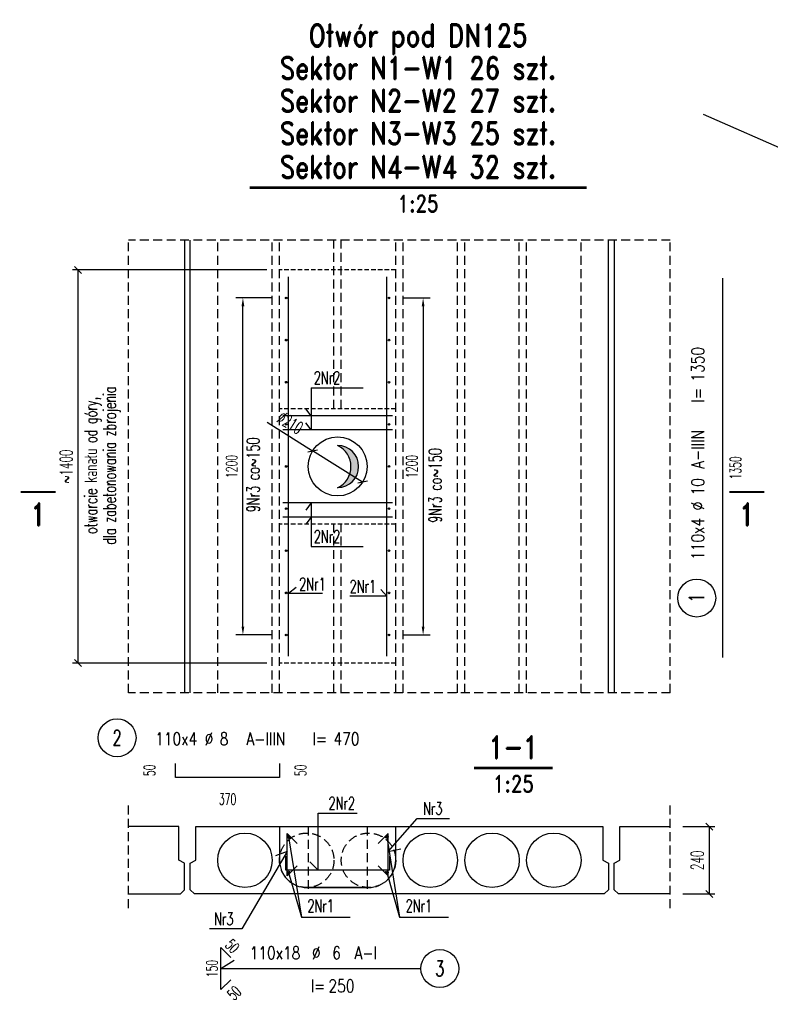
# Model space of a CAD drawing. Header units: millimetres. Extents: x 42034 to 81515, y -12159 to 10238.
# Tile 2 of 14: x 42034 to 44707, y -8112 to -4606. Entities that reach past the tile are written whole.
import ezdxf
from ezdxf.enums import TextEntityAlignment as Align

# ---------------------------------------------------------------- set-up
doc = ezdxf.new("R2010")
doc.units = ezdxf.units.MM
doc.header["$LTSCALE"] = 2.5
doc.linetypes.add('DASHED', pattern=[19.05, 12.7, -6.35])
doc.linetypes.add('DASHED2', pattern=[9.525, 6.35, -3.175])
for name, color, linetype in [('Gruba', 6, 'Continuous'), ('Niewidoczne', 181, 'DASHED'), ('Odnosnik_zbrojenie', 25, 'Continuous'), ('Opis_zbrojenie', 7, 'Continuous'), ('Otwory_projektowane', 3, 'Continuous'), ('Przekroj', 2, 'Continuous'), ('Przerywana', 5, 'DASHED'), ('Stal_przekroj', 1, 'Continuous'), ('Strzemiona', 4, 'Continuous'), ('Tekst', 31, 'Continuous'), ('Widok', 8, 'Continuous'), ('Wyburzenia', 115, 'DASHED2'), ('Wymiary', 86, 'Continuous'), ('wymiary_zbrojenie', 111, 'Continuous'), ('Zbrojenie', 1, 'Continuous')]:
    doc.layers.add(name, color=color, linetype=linetype)
doc.styles.add('Romans', font='romans.shx', dxfattribs={"width": 0.6})
doc.styles.get("Standard").update_dxf_attribs({"font": 'romans.shx', "width": 0.65})
doc.styles.add('style1', font='romand.shx', dxfattribs={"width": 0.8})
doc.dimstyles.new('OP_preta_25', dxfattribs={"dimscale": 10, "dimtxt": 4, "dimasz": 4, "dimexe": 2.5, "dimexo": 5, "dimgap": 1.2, "dimtad": 1, "dimdec": 0, "dimrnd": 5, "dimzin": 9, "dimdsep": 46, "dimtxsty": 'Romans', "dimblk": 'OBLIQUE', "dimcen": 20, "dimdle": 2.5, "dimse1": 1, "dimse2": 1, "dimsd1": 1, "dimsd2": 1, "dimclrt": 31, "dimadec": 0, "dimazin": 0, "dimtfac": 1, "dimtdec": 0, "dimtix": 1, "dimtmove": 1, "dimatfit": 2, "dimldrblk": 'DOT', "dimfxl": 0, "dimtolj": 1, "dimtzin": 0, "dimarcsym": 0})
doc.dimstyles.new('Skala_25', dxfattribs={"dimscale": 10, "dimtxt": 4.5, "dimasz": 2.5, "dimexe": 2, "dimexo": 4.5, "dimgap": 2, "dimtad": 1, "dimdec": 0, "dimdsep": 46, "dimtxsty": 'Romans', "dimblk": 'OBLIQUE', "dimcen": 0.09, "dimclrt": 31, "dimadec": 0, "dimazin": 0, "dimtfac": 1, "dimtdec": 0, "dimtix": 1, "dimtmove": 2, "dimatfit": 3, "dimldrblk": 'DOT', "dimfxl": 1, "dimtolj": 1, "dimtzin": 0, "dimarcsym": 0})
doc.dimstyles.new('Strzemiona_25', dxfattribs={"dimscale": 10, "dimtxt": 4, "dimasz": 3, "dimexe": 2.5, "dimexo": 5, "dimgap": 2, "dimtad": 1, "dimdec": 0, "dimrnd": 5, "dimzin": 9, "dimdsep": 46, "dimtxsty": 'Romans', "dimcen": 20, "dimclrt": 31, "dimadec": 1, "dimazin": 2, "dimtfac": 1, "dimtdec": 0, "dimtix": 1, "dimtmove": 2, "dimatfit": 2, "dimfxl": 1, "dimtolj": 1, "dimtzin": 0, "dimarcsym": 0})

# ---------------------------------------------------------------- blocks, each defined once
blk = doc.blocks.new('_Oblique')
at = {"color": 0, "linetype": 'ByBlock', "lineweight": -2}
blk.add_line((-0.5, -0.5), (0.5, 0.5), dxfattribs=at)
blk = doc.blocks.new('*D42')
at = {"layer": 'Defpoints', "color": 0, "transparency": 16777216}
for p in [(42241.3, -5496.8), (42959, -5496.8), (42959, -6896.8)]:
    blk.add_point(p, dxfattribs=at)
at = {"layer": 'Wymiary', "color": 0, "lineweight": -2, "transparency": 16777216}
for p, q in [((42914, -5496.8), (42221.3, -5496.8)), ((42241.3, -6896.8), (42241.3, -5496.8)), ((42914, -6896.8), (42221.3, -6896.8))]:
    blk.add_line(p, q, dxfattribs=at)
at = {"layer": 'Wymiary', "color": 0, "lineweight": -2, "transparency": 16777216, "xscale": 25, "yscale": 25, "zscale": 25}
for p, rotation in [((42241.3, -5496.8), 90), ((42241.3, -6896.8), 270)]:
    blk.add_blockref('_Oblique', p, dxfattribs=dict(at, rotation=rotation))
at = {"layer": 'Wymiary', "color": 31, "transparency": 16777216, "insert": (42198.8, -6196.8), "char_height": 45, "attachment_point": 5, "rotation": 90, "style": 'Romans'}
blk.add_mtext('\\A1;~1400', dxfattribs=at)
blk = doc.blocks.new('_Dot')
at = {"color": 0, "linetype": 'ByBlock', "lineweight": -2}
blk.add_line((-0.5, 0), (-1, 0), dxfattribs=at)
at = {"color": 0, "linetype": 'ByBlock', "const_width": 0.5}
blk.add_lwpolyline([(-0.25, 0, 1), (0.25, 0, 1)], format="xyb", close=True, dxfattribs=at)
blk = doc.blocks.new('*D43')
at = {"layer": 'Defpoints', "color": 0, "ltscale": 0.2, "transparency": 16777216}
for p in [(43352, -5596.8), (43352, -6796.8), (43470.5, -6796.8)]:
    blk.add_point(p, dxfattribs=at)
at = {"layer": 'Odnosnik_zbrojenie', "color": 0, "lineweight": -2, "ltscale": 0.2, "transparency": 16777216}
for p, q in [((43402, -5596.8), (43495.5, -5596.8)), ((43470.5, -5626.8), (43470.5, -6766.8)), ((43402, -6796.8), (43495.5, -6796.8))]:
    blk.add_line(p, q, dxfattribs=at)
at = {"layer": 'Odnosnik_zbrojenie', "color": 0, "ltscale": 0.2, "transparency": 16777216}
for points in [[(43465.5, -5626.8), (43475.5, -5626.8), (43470.5, -5596.8)], [(43465.5, -6766.8), (43475.5, -6766.8), (43470.5, -6796.8)]]:
    blk.add_solid(points, dxfattribs=at)
at = {"layer": 'Odnosnik_zbrojenie', "color": 31, "ltscale": 0.2, "transparency": 16777216, "insert": (43430.5, -6196.8), "char_height": 40, "attachment_point": 5, "rotation": 90, "style": 'Romans'}
blk.add_mtext('\\A1;1200', dxfattribs=at)
blk = doc.blocks.new('*D44')
at = {"layer": 'Defpoints', "color": 0, "ltscale": 0.2, "transparency": 16777216}
for p in [(42828.7, -5596.8), (42980, -5596.8), (42980, -6796.8)]:
    blk.add_point(p, dxfattribs=at)
at = {"layer": 'Odnosnik_zbrojenie', "color": 0, "lineweight": -2, "ltscale": 0.2, "transparency": 16777216}
for p, q in [((42930, -5596.8), (42803.7, -5596.8)), ((42828.7, -6766.8), (42828.7, -5626.8)), ((42930, -6796.8), (42803.7, -6796.8))]:
    blk.add_line(p, q, dxfattribs=at)
at = {"layer": 'Odnosnik_zbrojenie', "color": 0, "ltscale": 0.2, "transparency": 16777216}
for points in [[(42823.7, -5626.8), (42833.7, -5626.8), (42828.7, -5596.8)], [(42823.7, -6766.8), (42833.7, -6766.8), (42828.7, -6796.8)]]:
    blk.add_solid(points, dxfattribs=at)
at = {"layer": 'Odnosnik_zbrojenie', "color": 31, "ltscale": 0.2, "transparency": 16777216, "insert": (42788.7, -6196.8), "char_height": 40, "attachment_point": 5, "rotation": 90, "style": 'Romans'}
blk.add_mtext('\\A1;1200', dxfattribs=at)
blk = doc.blocks.new('*D45')
at = {"layer": 'Defpoints', "color": 0, "transparency": 16777216}
for p in [(44351, -7478.9), (44351, -7718.9), (44489.7, -7718.9)]:
    blk.add_point(p, dxfattribs=at)
at = {"layer": 'Wymiary', "color": 0, "lineweight": -2, "transparency": 16777216}
for p, q in [((44396, -7478.9), (44509.7, -7478.9)), ((44489.7, -7478.9), (44489.7, -7718.9)), ((44396, -7718.9), (44509.7, -7718.9))]:
    blk.add_line(p, q, dxfattribs=at)
at = {"layer": 'Wymiary', "color": 0, "lineweight": -2, "transparency": 16777216, "xscale": 25, "yscale": 25, "zscale": 25}
for p, rotation in [((44489.7, -7478.9), 90), ((44489.7, -7718.9), 270)]:
    blk.add_blockref('_Oblique', p, dxfattribs=dict(at, rotation=rotation))
at = {"layer": 'Wymiary', "color": 31, "transparency": 16777216, "insert": (44447.2, -7598.9), "char_height": 45, "attachment_point": 5, "rotation": 90, "style": 'Romans'}
blk.add_mtext('\\A1;240', dxfattribs=at)
blk = doc.blocks.new('*D46')
at = {"layer": 'Defpoints', "color": 0, "ltscale": 0.2, "transparency": 16777216}
for p in [(43077.1, -6141), (43255, -6252.6)]:
    blk.add_point(p, dxfattribs=at)
at = {"layer": 'Wymiary', "color": 0, "lineweight": -2, "ltscale": 0.2, "transparency": 16777216}
for p in [(42914.7, -6039.1), (43255, -6252.6)]:
    blk.add_line(p, (43077.1, -6141), dxfattribs=at)
at = {"layer": 'Wymiary', "color": 0, "lineweight": -2, "ltscale": 0.2, "transparency": 16777216, "xscale": 25, "yscale": 25, "zscale": 25}
for p, rotation in [((43077.1, -6141), 327.8983309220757), ((43255, -6252.6), 147.8983309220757)]:
    blk.add_blockref('_Oblique', p, dxfattribs=dict(at, rotation=rotation))
at = {"layer": 'Wymiary', "color": 31, "ltscale": 0.2, "transparency": 16777216, "insert": (42997.3, -6040.8), "char_height": 45, "attachment_point": 5, "rotation": 327.8983, "style": 'Romans'}
blk.add_mtext('\\A1;∅210', dxfattribs=at)
blk = doc.blocks.new('*D52')
at = {"layer": 'Defpoints', "color": 0, "ltscale": 0.2, "transparency": 16777216}
for p in [(44537.6, -5526.8), (44615, -5526.8), (44537.6, -6876.8)]:
    blk.add_point(p, dxfattribs=at)
at = {"layer": 'wymiary_zbrojenie', "color": 31, "ltscale": 0.2, "transparency": 16777216, "insert": (44583, -6201.8), "char_height": 40, "attachment_point": 5, "rotation": 90, "style": 'Romans'}
blk.add_mtext('\\A1;1350', dxfattribs=at)
blk = doc.blocks.new('Op_preta')
at = {"color": 7}
blk.add_circle((-30.3, 68.1), 37.5, dxfattribs=at)
at = {"color": 31, "width": 0.8}
for s, p in [('%%c', (143.2, 53.6)), ('l=', (356.2, 53.6))]:
    blk.add_text(s, height=25, dxfattribs=at).set_placement(p)
at = {"color": 31, "width": 0.7}
blk.add_attdef('222', text='', height=30, dxfattribs=at).set_placement((-30.3, 68.1), align=Align.MIDDLE)
at = {"color": 31, "width": 0.8}
blk.add_attdef('222X10', text='', height=25, dxfattribs=at).set_placement((128.3, 53.6), align=Align.RIGHT)
for tag, p in [('25', (172.8, 53.6)), ('RB500W', (225.6, 53.6)), ('1000', (397.8, 53.6))]:
    blk.add_attdef(tag, p, '', height=25, dxfattribs=at)
blk = doc.blocks.new('*D53')
at = {"layer": 'Defpoints', "color": 0, "ltscale": 0.2, "transparency": 16777216}
for p in [(42589.1, -7303.8), (42959.1, -7303.8), (42959.1, -7413.6)]:
    blk.add_point(p, dxfattribs=at)
at = {"layer": 'wymiary_zbrojenie', "color": 31, "ltscale": 0.2, "transparency": 16777216, "insert": (42774.1, -7381.6), "char_height": 40, "attachment_point": 5, "style": 'Romans'}
blk.add_mtext('\\A1;370', dxfattribs=at)
blk = doc.blocks.new('*D54')
at = {"layer": 'Defpoints', "color": 0, "ltscale": 0.2, "transparency": 16777216}
for p in [(42959.1, -7253.8), (43066.2, -7253.8), (42959.1, -7303.8)]:
    blk.add_point(p, dxfattribs=at)
at = {"layer": 'wymiary_zbrojenie', "color": 31, "ltscale": 0.2, "transparency": 16777216, "insert": (43034.2, -7278.8), "char_height": 40, "attachment_point": 5, "rotation": 90, "style": 'Romans'}
blk.add_mtext('\\A1;50', dxfattribs=at)
blk = doc.blocks.new('*D55')
at = {"layer": 'Defpoints', "color": 0, "ltscale": 0.2, "transparency": 16777216}
for p in [(42527.9, -7253.8), (42589.1, -7253.8), (42589.1, -7303.8)]:
    blk.add_point(p, dxfattribs=at)
at = {"layer": 'wymiary_zbrojenie', "color": 31, "ltscale": 0.2, "transparency": 16777216, "insert": (42495.9, -7278.8), "char_height": 40, "attachment_point": 5, "rotation": 90, "style": 'Romans'}
blk.add_mtext('\\A1;50', dxfattribs=at)
blk = doc.blocks.new('*D56')
at = {"layer": 'Defpoints', "color": 0, "ltscale": 0.2, "transparency": 16777216}
for p in [(42750.6, -7909.5), (42750.6, -7909.5), (42750.6, -8059.5)]:
    blk.add_point(p, dxfattribs=at)
at = {"layer": 'wymiary_zbrojenie', "color": 31, "ltscale": 0.2, "transparency": 16777216, "insert": (42718.6, -7984.5), "char_height": 40, "attachment_point": 5, "rotation": 90, "style": 'Romans'}
blk.add_mtext('\\A1;150', dxfattribs=at)
blk = doc.blocks.new('*D57')
at = {"layer": 'Defpoints', "color": 0, "ltscale": 0.2, "transparency": 16777216}
for p in [(42750.6, -7909.5), (42786, -7944.9), (42786, -7944.9)]:
    blk.add_point(p, dxfattribs=at)
at = {"layer": 'wymiary_zbrojenie', "color": 31, "ltscale": 0.2, "transparency": 16777216, "insert": (42790.9, -7904.6), "char_height": 40, "attachment_point": 5, "rotation": 315, "style": 'Romans'}
blk.add_mtext('\\A1;50', dxfattribs=at)
blk = doc.blocks.new('*D58')
at = {"layer": 'Defpoints', "color": 0, "ltscale": 0.2, "transparency": 16777216}
for p in [(42786, -8024.2), (42750.6, -8059.5), (42802.8, -8111.8)]:
    blk.add_point(p, dxfattribs=at)
at = {"layer": 'wymiary_zbrojenie', "color": 31, "ltscale": 0.2, "transparency": 16777216, "insert": (42797.9, -8071.5), "char_height": 40, "attachment_point": 5, "rotation": 45, "style": 'Romans'}
blk.add_mtext('\\A1;50', dxfattribs=at)
blk = doc.blocks.new('Op_strzemie_p')
at = {"color": 7}
blk.add_line((0, 0), (313.1, 0), dxfattribs=at)
at = {"color": 7, "ltscale": 0.4}
blk.add_circle((350.6, 0), 37.5, dxfattribs=at)
at = {"color": 31, "ltscale": 0.4, "width": 0.8}
for s, p in [('%%C', (97.6, 18.4)), ('l=', (94.9, -46.9))]:
    blk.add_text(s, height=25, dxfattribs=at).set_placement(p)
blk.add_attdef('333', text='', height=25, dxfattribs=at).set_placement((74.6, 18.4), align=Align.RIGHT)
for tag, p in [('8', (137.6, 18.4)), ('RB500W', (181.7, 18.4)), ('1000', (130.2, -46.9))]:
    blk.add_attdef(tag, p, '', height=25, dxfattribs=at)
at = {"color": 31, "ltscale": 0.4, "width": 0.7}
blk.add_attdef('222', text='', height=30, dxfattribs=at).set_placement((350.6, 0), align=Align.MIDDLE)

msp = doc.modelspace()

# ---------------------------------------------------------------- hatches: boundary and pattern name
at = {"layer": 'Otwory_projektowane', "lineweight": 25}
h = msp.add_hatch(color=256, dxfattribs=at)
h.dxf.hatch_style = 1
h.paths.add_polyline_path([(43167.7, -6271.8, 0.989168), (43166, -6121.8, -0.623242)])
at = {"layer": 'Strzemiona', "ltscale": 0.2}
h = msp.add_hatch(color=256, dxfattribs=at)
h.dxf.hatch_style = 1
h.paths.add_polyline_path([(42986, -5596.8, 1), (42980, -5596.8, 1)])
h = msp.add_hatch(color=256, dxfattribs=at)
h.dxf.hatch_style = 1
h.paths.add_polyline_path([(43352, -5596.8, 1), (43346, -5596.8, 1)])
h = msp.add_hatch(color=256, dxfattribs=at)
h.dxf.hatch_style = 1
h.paths.add_polyline_path([(42986, -5746.8, 1), (42980, -5746.8, 1)])
h = msp.add_hatch(color=256, dxfattribs=at)
h.dxf.hatch_style = 1
h.paths.add_polyline_path([(43352, -5746.8, 1), (43346, -5746.8, 1)])
h = msp.add_hatch(color=256, dxfattribs=at)
h.dxf.hatch_style = 1
h.paths.add_polyline_path([(42986, -5896.8, 1), (42980, -5896.8, 1)])
h = msp.add_hatch(color=256, dxfattribs=at)
h.dxf.hatch_style = 1
h.paths.add_polyline_path([(43352, -5896.8, 1), (43346, -5896.8, 1)])
h = msp.add_hatch(color=256, dxfattribs=at)
h.dxf.hatch_style = 1
h.paths.add_polyline_path([(42986, -6046.8, 1), (42980, -6046.8, 1)])
h = msp.add_hatch(color=256, dxfattribs=at)
h.dxf.hatch_style = 1
h.paths.add_polyline_path([(43352, -6046.8, 1), (43346, -6046.8, 1)])
h = msp.add_hatch(color=256, dxfattribs=at)
h.dxf.hatch_style = 1
h.paths.add_polyline_path([(42986, -6196.8, 1), (42980, -6196.8, 1)])
h = msp.add_hatch(color=256, dxfattribs=at)
h.dxf.hatch_style = 1
h.paths.add_polyline_path([(43352, -6196.8, 1), (43346, -6196.8, 1)])
h = msp.add_hatch(color=256, dxfattribs=at)
h.dxf.hatch_style = 1
h.paths.add_polyline_path([(42986, -6346.8, 1), (42980, -6346.8, 1)])
h = msp.add_hatch(color=256, dxfattribs=at)
h.dxf.hatch_style = 1
h.paths.add_polyline_path([(43352, -6346.8, 1), (43346, -6346.8, 1)])
h = msp.add_hatch(color=256, dxfattribs=at)
h.dxf.hatch_style = 1
h.paths.add_polyline_path([(42986, -6496.8, 1), (42980, -6496.8, 1)])
h = msp.add_hatch(color=256, dxfattribs=at)
h.dxf.hatch_style = 1
h.paths.add_polyline_path([(43352, -6496.8, 1), (43346, -6496.8, 1)])
h = msp.add_hatch(color=256, dxfattribs=at)
h.dxf.hatch_style = 1
h.paths.add_polyline_path([(42986, -6646.8, 1), (42980, -6646.8, 1)])
h = msp.add_hatch(color=256, dxfattribs=at)
h.dxf.hatch_style = 1
h.paths.add_polyline_path([(43352, -6646.8, 1), (43346, -6646.8, 1)])
h = msp.add_hatch(color=256, dxfattribs=at)
h.dxf.hatch_style = 1
h.paths.add_polyline_path([(42986, -6796.8, 1), (42980, -6796.8, 1)])
h = msp.add_hatch(color=256, dxfattribs=at)
h.dxf.hatch_style = 1
h.paths.add_polyline_path([(43352, -6796.8, 1), (43346, -6796.8, 1)])
at = {"layer": 'Zbrojenie'}
h = msp.add_hatch(color=256, dxfattribs=at)
h.dxf.hatch_style = 1
h.paths.add_polyline_path([(42996, -7514.9, 1), (42986, -7514.9, 1)])
h = msp.add_hatch(color=256, dxfattribs=at)
h.dxf.hatch_style = 1
h.paths.add_polyline_path([(43336, -7514.9, -1), (43346, -7514.9, -1)])
h = msp.add_hatch(color=256, dxfattribs=at)
h.dxf.hatch_style = 1
h.paths.add_polyline_path([(42996, -7642.9, 1), (42986, -7642.9, 1)])
h = msp.add_hatch(color=256, dxfattribs=at)
h.dxf.hatch_style = 1
h.paths.add_polyline_path([(43336, -7642.9, -1), (43346, -7642.9, -1)])

# ---------------------------------------------------------------- linework, layer by layer
at = {"layer": 'Gruba'}
for points, const_width in [([(42852.6, -5204.1), (44052.6, -5204.1)], 10), ([(42037.3, -6287.4), (42162.3, -6287.4)], 7.5), ([(44561.4, -6287.4), (44686.4, -6287.4)], 7.5), ([(43652.2, -7270.2), (43932.2, -7270.2)], 10)]:
    msp.add_lwpolyline(points, dxfattribs=dict(at, const_width=const_width))
at = {"layer": 'Niewidoczne'}
for p, q in [((42739, -7002.3), (42739, -5391.2)), ((42933, -7002.3), (42933, -5391.2)), ((42959, -7002.3), (42959, -5391.2)), ((43153, -5991.8), (43153, -5391.2)), ((43179, -5991.8), (43179, -5391.2)), ((43373, -7002.3), (43373, -5391.2)), ((43399, -7002.3), (43399, -5391.2)), ((43593, -7002.3), (43593, -5391.2)), ((43619, -7002.3), (43619, -5391.2)), ((43813, -7002.3), (43813, -5391.2)), ((43839, -7002.3), (43839, -5391.2)), ((44033, -7002.3), (44033, -5391.2)), ((43153, -7002.3), (43153, -6401.8)), ((43179, -7002.3), (43179, -6401.8)), ((43061, -7478.9), (43061, -7718.9)), ((43271, -7478.9), (43271, -7718.9))]:
    msp.add_line(p, q, dxfattribs=at)
for centre in [(43056, -7598.9), (43276, -7598.9)]:
    msp.add_circle(centre, 97, dxfattribs=at)
at = {"layer": 'Odnosnik_zbrojenie', "ltscale": 0.2}
for p, q in [((43071.4, -5916.2), (43257.2, -5916.2)), ((43071.4, -5916.2), (43071.4, -6066.8)), ((43071.4, -6016.8), (43052.6, -5991.7)), ((43071.4, -6066.8), (43052.6, -6041.7)), ((43071.4, -6326.8), (43052.6, -6351.9)), ((43071.4, -6326.8), (43071.4, -6481.4)), ((43071.4, -6376.8), (43052.6, -6401.9)), ((43071.4, -6481.4), (43257.2, -6481.4)), ((42991, -6648), (43017.9, -6626.4)), ((42991, -6648), (43112.4, -6648)), ((43341, -6658.1), (43209.6, -6658.1)), ((43341, -6658.1), (43319.9, -6634.3))]:
    msp.add_line(p, q, dxfattribs=at)
at = {"layer": 'Odnosnik_zbrojenie'}
for p, q in [((43096.8, -7633.8), (43096.8, -7431.5)), ((43096.8, -7431.5), (43236.1, -7431.5)), ((43346, -7568.1), (43449.6, -7449.9)), ((43449.6, -7449.9), (43564.2, -7449.9)), ((42991, -7514.9), (43037, -7801.4)), ((43341, -7514.9), (43387, -7801.4)), ((42986, -7568.1), (42824.6, -7843.2)), ((42986, -7568.1), (42944.7, -7583.1)), ((43346, -7568.1), (43391.4, -7558.1)), ((43096.8, -7633.8), (43067, -7604.9)), ((42991, -7642.9), (43037, -7801.4)), ((43341, -7642.9), (43387, -7801.4)), ((43037, -7801.4), (43211.3, -7801.4)), ((43387, -7801.4), (43561.3, -7801.4)), ((42824.6, -7843.2), (42710.1, -7843.2))]:
    msp.add_line(p, q, dxfattribs=at)
at = {"layer": 'Opis_zbrojenie', "ltscale": 0.2}
for q in [(42797.4, -7954.8), (43014.4, -7984.5)]:
    msp.add_line((42750.6, -7984.5), q, dxfattribs=at)
at = {"layer": 'Otwory_projektowane', "lineweight": 25}
msp.add_circle((43166, -6196.8), 105, dxfattribs=at)
for centre, radius, start, end in [((43166, -6196.8), 75, 270, 90), ((43130.1, -6197.2), 83.5, 295.5102, 64.4898)]:
    msp.add_arc(centre, radius, start, end, dxfattribs=at)
at = {"layer": 'Przekroj'}
for points in [[(42601, -7478.9), (42421, -7478.9)], [(42421, -7718.9), (42606, -7718.9), (42621, -7703.9), (42621, -7608.9), (42601, -7598.9), (42601, -7478.9)], [(42661, -7478.9), (44111, -7478.9), (44111, -7598.9), (44131, -7608.9), (44131, -7703.9), (44116, -7718.9), (42656, -7718.9), (42641, -7703.9), (42641, -7608.9), (42661, -7598.9), (42661, -7478.9)], [(44351, -7718.9), (44166, -7718.9), (44151, -7703.9), (44151, -7608.9), (44171, -7598.9), (44171, -7478.9)], [(44171, -7478.9), (44351, -7478.9)]]:
    msp.add_lwpolyline(points, dxfattribs=at)
at = {"layer": 'Przekroj', "ltscale": 0.2}
msp.add_lwpolyline([(42959, -7478.9), (42959, -7598.9, 0.414214), (43056, -7695.9), (43276, -7695.9, 0.414214), (43373, -7598.9), (43373, -7478.9)], format="xyb", dxfattribs=at)
at = {"layer": 'Przekroj'}
for centre in [(42836, -7598.9), (43496, -7598.9), (43716, -7598.9), (43936, -7598.9)]:
    msp.add_circle(centre, 97, dxfattribs=at)
at = {"layer": 'Przerywana'}
for p, q in [((42421, -7002.3), (42421, -5391.2)), ((44351, -5391.2), (42421, -5391.2)), ((44351, -7002.3), (44351, -5391.2)), ((44351, -7002.3), (42421, -7002.3)), ((42421, -7768.9), (42421, -7388.9)), ((44351, -7768.9), (44351, -7388.9))]:
    msp.add_line(p, q, dxfattribs=at)
at = {"layer": 'Stal_przekroj', "ltscale": 0.2}
msp.add_line((44467.7, -4942.8), (51502.1, -8012), dxfattribs=at)
at = {"layer": 'Strzemiona'}
for points in [[(43021.4, -7618.5), (42986, -7653.9), (42986, -7503.9), (43021.4, -7539.2)], [(43310.7, -7618.5), (43346, -7653.9), (43346, -7503.9), (43310.7, -7539.2)]]:
    msp.add_lwpolyline(points, dxfattribs=at)
at = {"layer": 'Strzemiona', "ltscale": 0.2}
for centre in [(42983, -5596.8), (43349, -5596.8), (42983, -5746.8), (43349, -5746.8), (42983, -5896.8), (43349, -5896.8), (42983, -6046.8), (43349, -6046.8), (42983, -6196.8), (43349, -6196.8), (42983, -6346.8), (43349, -6346.8), (42983, -6496.8), (43349, -6496.8), (42983, -6646.8), (43349, -6646.8), (42983, -6796.8), (43349, -6796.8)]:
    msp.add_circle(centre, 3, dxfattribs=at)
at = {"layer": 'Widok'}
for p, q in [((42621, -5391.2), (42621, -7002.3)), ((42641, -7002.3), (42641, -5391.2)), ((44131, -7002.3), (44131, -5391.2)), ((44151, -5391.2), (44151, -7002.3))]:
    msp.add_line(p, q, dxfattribs=at)
at = {"layer": 'Wyburzenia'}
for p, q in [((43373, -5496.8), (42959, -5496.8)), ((43373, -5991.8), (42959, -5991.8)), ((43373, -6401.8), (42959, -6401.8)), ((43373, -6896.8), (42959, -6896.8))]:
    msp.add_line(p, q, dxfattribs=at)
at = {"layer": 'Wymiary', "ltscale": 0.2}
msp.add_line((43276, -7695.9), (43056, -7695.9), dxfattribs=at)
at = {"layer": 'Zbrojenie'}
for points in [[(42991, -6871.8), (42991, -5521.8)], [(43341, -6871.8), (43341, -5521.8)], [(44537.6, -6876.8), (44537.6, -5526.8)], [(43361, -6016.8), (42971, -6016.8)], [(43361, -6066.8), (42971, -6066.8)], [(43361, -6326.8), (42971, -6326.8)], [(43361, -6376.8), (42971, -6376.8)]]:
    msp.add_lwpolyline(points, dxfattribs=at)
at = {"layer": 'Zbrojenie', "ltscale": 0.2}
for points in [[(42959.1, -7253.8), (42959.1, -7303.8), (42589.1, -7303.8), (42589.1, -7253.8)], [(43351, -7583.8), (43351, -7633.8), (42981, -7633.8), (42981, -7583.8)], [(42786, -8024.2), (42750.6, -8059.5), (42750.6, -7909.5), (42786, -7944.9)]]:
    msp.add_lwpolyline(points, dxfattribs=at)
at = {"layer": 'Zbrojenie'}
for centre in [(42991, -7514.9), (43341, -7514.9), (42991, -7642.9), (43341, -7642.9)]:
    msp.add_circle(centre, 5, dxfattribs=at)

# ---------------------------------------------------------------- block references
at = {"layer": 'Opis_zbrojenie', "ltscale": 0.2, "xscale": 1.8, "yscale": 1.8, "zscale": 1.8, "rotation": 90}
msp.add_blockref('Op_preta', (44567.8, -6610.7), dxfattribs=at).add_auto_attribs({'222X10': '110x4', '222': '1', 'RB500W': 'A-IIIN', '25': '10', '1000': '1350'})
at = {"layer": 'Opis_zbrojenie', "ltscale": 0.2, "xscale": 1.8, "yscale": 1.8, "zscale": 1.8}
msp.add_blockref('Op_preta', (42435, -7285.4), dxfattribs=at).add_auto_attribs({'222X10': '110x4', '222': '2', 'RB500W': 'A-IIIN', '25': '8', '1000': '470'})
at = {"layer": 'Opis_zbrojenie', "xscale": 1.8, "yscale": 1.8, "zscale": 1.8}
msp.add_blockref('Op_strzemie_p', (42899, -7984.5), dxfattribs=at).add_auto_attribs({'RB500W': 'A-I', '333': '110x18', '8': '6', '1000': '250', '222': '3'})

# ---------------------------------------------------------------- texts
at = {"layer": 'Gruba', "style": 'style1', "width": 0.8}
for s, p in [('Otwór pod DN125', (43452.6, -4726.2)), ('Sektor N1-W1 26 szt.', (43452.6, -4842.2)), ('Sektor N2-W2 27 szt.', (43452.6, -4958.2)), ('Sektor N3-W3 25 szt.', (43452.6, -5074.5)), ('Sektor N4-W4 32 szt.', (43452.6, -5194.5)), ('1-1', (43792.2, -7260.5))]:
    msp.add_text(s, height=80, dxfattribs=at).set_placement(p, align=Align.BOTTOM_CENTER)
for s, height, p in [('1:25', 60, (43452.6, -5230.8)), ('1', 80, (42099.8, -6327.4)), ('1', 80, (44623.9, -6327.4)), ('1:25', 60, (43792.2, -7296.8))]:
    msp.add_text(s, height=height, dxfattribs=at).set_placement(p, align=Align.TOP_CENTER)
at = {"layer": 'Odnosnik_zbrojenie', "ltscale": 0.2, "width": 0.65}
for s, p in [('2Nr2', (43081.4, -5903.4)), ('2Nr2', (43081.4, -6468.6)), ('2Nr1', (43029.2, -6638)), ('2Nr1', (43209.1, -6646.4))]:
    msp.add_text(s, height=45, dxfattribs=at).set_placement(p)
for p in [(42887.7, -6359.5), (43536.1, -6397.1)]:
    msp.add_text('9Nr3 co~150', height=45, rotation=90, dxfattribs=at).set_placement(p)
at = {"layer": 'Odnosnik_zbrojenie', "width": 0.65}
for s, p in [('2Nr2', (43133.8, -7418.5)), ('Nr3', (43470.3, -7437)), ('2Nr1', (43058.6, -7783.8)), ('2Nr1', (43408.6, -7783.8)), ('Nr3', (42726, -7830.3))]:
    msp.add_text(s, height=45, dxfattribs=at).set_placement(p)
at = {"layer": 'Tekst', "width": 0.65}
for s, p in [('otwarcie kanału od góry,', (42309.3, -6193)), ('dla zabetonowania zbrojenia', (42376.4, -6193))]:
    msp.add_text(s, height=45, rotation=90, dxfattribs=at).set_placement(p, align=Align.CENTER)

# ---------------------------------------------------------------- dimensions: what is measured, and where the dimension line sits
at = {"layer": 'Odnosnik_zbrojenie', "ltscale": 0.2}
for base, p1, p2, picture, middle in [((42828.7, -5596.8), (42980, -6796.8), (42980, -5596.8), '*D44', (42788.7, -6196.8)), ((43470.5, -6796.8), (43352, -5596.8), (43352, -6796.8), '*D43', (43430.5, -6196.8))]:
    dim = msp.add_linear_dim(base=base, p1=p1, p2=p2, angle=90, dimstyle='Strzemiona_25', dxfattribs=at)
    dim.commit()
    dim.dimension.update_dxf_attribs({"geometry": picture, "text_midpoint": middle})
at = {"layer": 'Wymiary'}
dim = msp.add_linear_dim(base=(42241.3, -5496.8), p1=(42959, -6896.8), p2=(42959, -5496.8), angle=270, text='~<>', dimstyle='Skala_25', dxfattribs=at)
dim.commit()
dim.dimension.update_dxf_attribs({"geometry": '*D42', "text_midpoint": (42198.8, -6196.8)})
at = {"layer": 'Wymiary', "ltscale": 0.2}
dim = msp.add_diameter_dim_2p(p1=(43255, -6252.6), p2=(43077.1, -6141), dimstyle='Skala_25', override={"dimfxl": 0}, dxfattribs=at)
dim.commit()
dim.dimension.update_dxf_attribs({"geometry": '*D46', "text_midpoint": (42997.3, -6040.8)})
at = {"layer": 'Wymiary'}
dim = msp.add_linear_dim(base=(44489.7, -7718.9), p1=(44351, -7478.9), p2=(44351, -7718.9), angle=90, dimstyle='Skala_25', dxfattribs=at)
dim.commit()
dim.dimension.update_dxf_attribs({"geometry": '*D45', "text_midpoint": (44447.2, -7598.9)})
at = {"layer": 'wymiary_zbrojenie', "ltscale": 0.2}
for base, p1, p2, picture, middle in [((44615, -5526.8), (44537.6, -6876.8), (44537.6, -5526.8), '*D52', (44583, -6201.8)), ((42527.9, -7253.8), (42589.1, -7303.8), (42589.1, -7253.8), '*D55', (42495.9, -7278.8)), ((43066.2, -7253.8), (42959.1, -7303.8), (42959.1, -7253.8), '*D54', (43034.2, -7278.8)), ((42750.6, -7909.5), (42750.6, -8059.5), (42750.6, -7909.5), '*D56', (42718.6, -7984.5))]:
    dim = msp.add_linear_dim(base=base, p1=p1, p2=p2, angle=90, dimstyle='OP_preta_25', dxfattribs=at)
    dim.commit()
    dim.dimension.update_dxf_attribs({"geometry": picture, "text_midpoint": middle})
dim = msp.add_linear_dim(base=(42959.1, -7413.6), p1=(42589.1, -7303.8), p2=(42959.1, -7303.8), dimstyle='OP_preta_25', dxfattribs=at)
dim.commit()
dim.dimension.update_dxf_attribs({"geometry": '*D53', "text_midpoint": (42774.1, -7381.6)})
for p1, p2, distance, picture, middle in [((42750.6, -7909.5), (42786, -7944.9), 0, '*D57', (42790.9, -7904.6)), ((42786, -8024.2), (42750.6, -8059.5), 73.9, '*D58', (42797.9, -8071.5))]:
    dim = msp.add_aligned_dim(p1=p1, p2=p2, distance=distance, dimstyle='OP_preta_25', dxfattribs=at)
    dim.commit()
    dim.dimension.update_dxf_attribs({"geometry": picture, "text_midpoint": middle})

doc.saveas('drawing.dxf')
